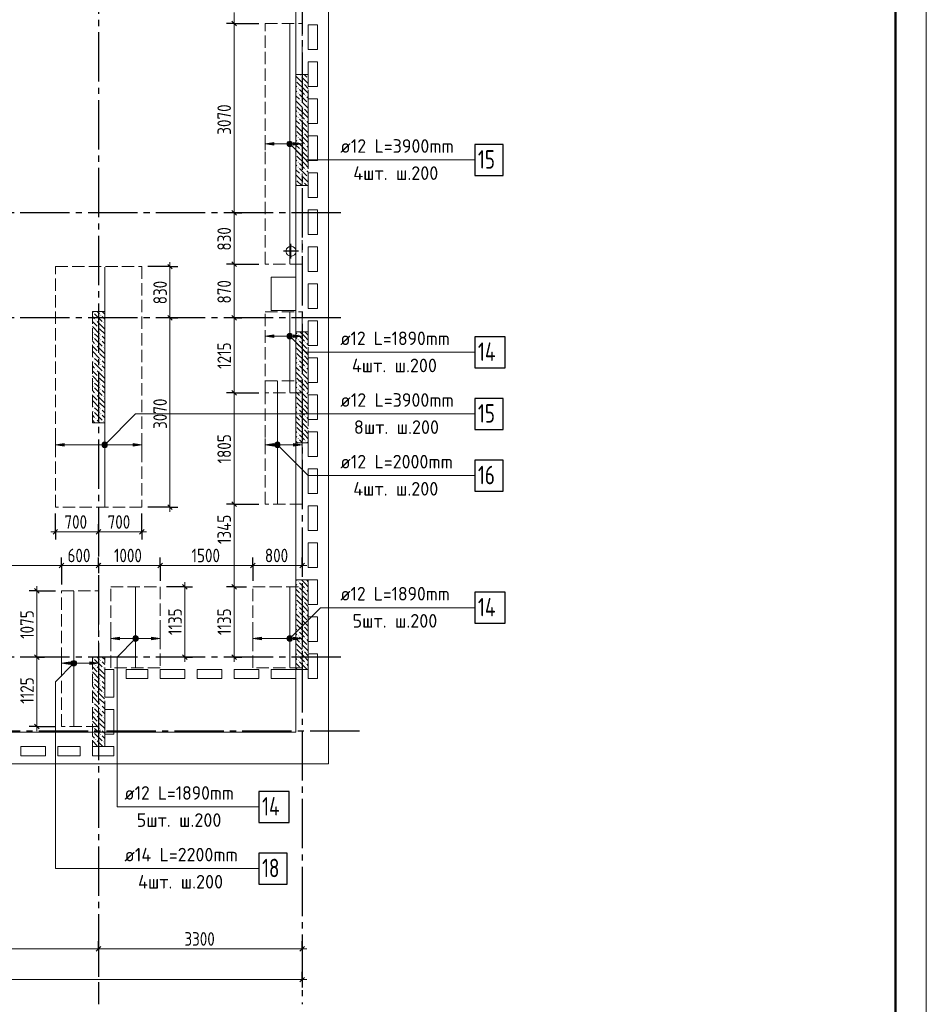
# Model space of a CAD drawing. Header units: millimetres. Extents: x 0 to 61017, y 0 to 42000.
# Tile 20 of 21: x 44702 to 59400, y 15970 to 31934. Entities that reach past the tile are written whole.
import ezdxf

# ---------------------------------------------------------------- set-up
doc = ezdxf.new("R2010")
doc.units = ezdxf.units.MM
doc.linetypes.add('______2', pattern=[270, 200, -70])
doc.linetypes.add('______5', pattern=[1100, 800, -100, 100, -100])
for name, color, linetype, lineweight in [('Standard', 7, 'Continuous', 25), ('ДОП Верх по У', 7, 'Continuous', 25), ('ЖБ Перекрытие верхний уровень', 7, 'Continuous', 35), ('ЖБ Пилон', 7, 'Continuous', 35), ('Оси', 40, '______5', 18), ('Позиционная метка номер позиции', 7, 'Continuous', 13), ('Примечания', 7, 'Continuous', 25)]:
    doc.layers.add(name, color=color, linetype=linetype, lineweight=lineweight)
doc.styles.add('GOST 2.304-81', font='txt')
doc.styles.add('ISOCPEUR', font='txt')

msp = doc.modelspace()

# ---------------------------------------------------------------- hatches: boundary and pattern name
at = {"layer": 'ДОП Верх по У', "linetype": 'Continuous', "lineweight": 13, "transparency": 33554687}
for points in [[(48820, 29900), (48680, 29920), (48820, 29940)], [(48820, 26782), (48680, 26802), (48820, 26822)], [(45420, 25021), (45280, 25041), (45420, 25061)], [(48820, 25021), (48680, 25041), (48820, 25061)], [(46320, 21880), (46180, 21900), (46320, 21920)], [(48620, 21880), (48480, 21900), (48620, 21920)], [(45520, 21480), (45380, 21500), (45520, 21520)]]:
    msp.add_hatch(color=7, dxfattribs=at).paths.add_polyline_path(points, flags=16)
for points in [[(49048, 29901), (49048, 29939), (49042, 29920)], [(49048, 29939), (49061, 29888), (49061, 29952)], [(49048, 29939), (49048, 29901), (49061, 29888)], [(49061, 29952), (49080, 29882), (49080, 29958)], [(49061, 29952), (49061, 29888), (49080, 29882)], [(49080, 29958), (49080, 29882), (49099, 29888)], [(49080, 29958), (49099, 29888), (49099, 29952)], [(49099, 29952), (49099, 29888), (49112, 29901)], [(49099, 29952), (49112, 29901), (49112, 29939)], [(49112, 29939), (49112, 29901), (49117, 29920)], [(49140, 29900), (49280, 29920), (49140, 29940)], [(49048, 26784), (49048, 26821), (49042, 26802)], [(49048, 26821), (49061, 26770), (49061, 26835)], [(49048, 26821), (49048, 26784), (49061, 26770)], [(49061, 26835), (49080, 26765), (49080, 26840)], [(49061, 26835), (49061, 26770), (49080, 26765)], [(49080, 26840), (49080, 26765), (49099, 26770)], [(49080, 26840), (49099, 26770), (49099, 26835)], [(49099, 26835), (49099, 26770), (49112, 26784)], [(49099, 26835), (49112, 26784), (49112, 26821)], [(49112, 26821), (49112, 26784), (49117, 26802)], [(49140, 26782), (49280, 26802), (49140, 26822)], [(46048, 25060), (46061, 25009), (46061, 25073)], [(46061, 25073), (46080, 25004), (46080, 25078)], [(46061, 25073), (46061, 25009), (46080, 25004)], [(46080, 25078), (46080, 25004), (46099, 25009)], [(46080, 25078), (46099, 25009), (46099, 25073)], [(46099, 25073), (46099, 25009), (46112, 25022)], [(46099, 25073), (46112, 25022), (46112, 25060)], [(48848, 25060), (48861, 25009), (48861, 25073)], [(48861, 25073), (48880, 25004), (48880, 25078)], [(48861, 25073), (48861, 25009), (48880, 25004)], [(48880, 25078), (48880, 25004), (48899, 25009)], [(48880, 25078), (48899, 25009), (48899, 25073)], [(48899, 25073), (48899, 25009), (48912, 25022)], [(48899, 25073), (48912, 25022), (48912, 25060)], [(46048, 25022), (46048, 25060), (46042, 25041)], [(46048, 25060), (46048, 25022), (46061, 25009)], [(46112, 25060), (46112, 25022), (46117, 25041)], [(46540, 25021), (46680, 25041), (46540, 25061)], [(48848, 25022), (48848, 25060), (48842, 25041)], [(48848, 25060), (48848, 25022), (48861, 25009)], [(48912, 25060), (48912, 25022), (48917, 25041)], [(49140, 25021), (49280, 25041), (49140, 25061)], [(46548, 21881), (46548, 21919), (46542, 21900)], [(46548, 21919), (46561, 21868), (46561, 21932)], [(46548, 21919), (46548, 21881), (46561, 21868)], [(46561, 21932), (46580, 21862), (46580, 21938)], [(46561, 21932), (46561, 21868), (46580, 21862)], [(46580, 21938), (46580, 21862), (46599, 21868)], [(46580, 21938), (46599, 21868), (46599, 21932)], [(46599, 21932), (46599, 21868), (46612, 21881)], [(46599, 21932), (46612, 21881), (46612, 21919)], [(46612, 21919), (46612, 21881), (46617, 21900)], [(46840, 21880), (46980, 21900), (46840, 21920)], [(49048, 21881), (49048, 21919), (49042, 21900)], [(49048, 21919), (49061, 21868), (49061, 21932)], [(49048, 21919), (49048, 21881), (49061, 21868)], [(49061, 21932), (49080, 21862), (49080, 21938)], [(49061, 21932), (49061, 21868), (49080, 21862)], [(49080, 21938), (49080, 21862), (49099, 21868)], [(49080, 21938), (49099, 21868), (49099, 21932)], [(49099, 21932), (49099, 21868), (49112, 21881)], [(49099, 21932), (49112, 21881), (49112, 21919)], [(49112, 21919), (49112, 21881), (49117, 21900)], [(49140, 21880), (49280, 21900), (49140, 21920)], [(45548, 21481), (45548, 21519), (45542, 21500)], [(45548, 21519), (45561, 21468), (45561, 21532)], [(45548, 21519), (45548, 21481), (45561, 21468)], [(45561, 21532), (45580, 21462), (45580, 21538)], [(45561, 21532), (45561, 21468), (45580, 21462)], [(45580, 21538), (45580, 21462), (45599, 21468)], [(45580, 21538), (45599, 21468), (45599, 21532)], [(45599, 21532), (45599, 21468), (45612, 21481)], [(45599, 21532), (45612, 21481), (45612, 21519)], [(45612, 21519), (45612, 21481), (45617, 21500)], [(45840, 21480), (45980, 21500), (45840, 21520)]]:
    msp.add_hatch(color=7, dxfattribs=at).paths.add_polyline_path(points)
at = {"layer": 'ЖБ Пилон', "linetype": 'Continuous', "lineweight": 18, "transparency": 33554687}
for points in [[(49250, 31023), (49257, 31030), (49263, 31023), (49257, 31017)], [(49370, 30983), (49377, 30990), (49380, 30987), (49380, 30980), (49377, 30977)], [(49180, 30947), (49183, 30943), (49180, 30940)], [(49210, 30823), (49217, 30830), (49223, 30823), (49217, 30817)], [(49290, 30903), (49297, 30910), (49303, 30903), (49297, 30897)], [(49210, 30743), (49217, 30750), (49223, 30743), (49217, 30737)], [(49330, 30703), (49337, 30710), (49343, 30703), (49337, 30697)], [(49180, 30547), (49183, 30543), (49180, 30540)], [(49250, 30623), (49257, 30630), (49263, 30623), (49257, 30617)], [(49290, 30503), (49297, 30510), (49303, 30503), (49297, 30497)], [(49370, 30583), (49377, 30590), (49380, 30587), (49380, 30580), (49377, 30577)], [(49210, 30423), (49217, 30430), (49223, 30423), (49217, 30417)], [(49210, 30343), (49217, 30350), (49223, 30343), (49217, 30337)], [(49250, 30223), (49257, 30230), (49263, 30223), (49257, 30217)], [(49330, 30303), (49337, 30310), (49343, 30303), (49337, 30297)], [(49370, 30183), (49377, 30190), (49380, 30187), (49380, 30180), (49377, 30177)], [(49180, 30147), (49183, 30143), (49180, 30140)], [(49210, 30023), (49217, 30030), (49223, 30023), (49217, 30017)], [(49290, 30103), (49297, 30110), (49303, 30103), (49297, 30097)], [(49210, 29943), (49217, 29950), (49223, 29943), (49217, 29937)], [(49330, 29903), (49337, 29910), (49343, 29903), (49337, 29897)], [(49180, 29747), (49183, 29743), (49180, 29740)], [(49250, 29823), (49257, 29830), (49263, 29823), (49257, 29817)], [(49290, 29703), (49297, 29710), (49303, 29703), (49297, 29697)], [(49370, 29783), (49377, 29790), (49380, 29787), (49380, 29780), (49377, 29777)], [(49210, 29623), (49217, 29630), (49223, 29623), (49217, 29617)], [(49210, 29543), (49217, 29550), (49223, 29543), (49217, 29537)], [(49250, 29423), (49257, 29430), (49263, 29423), (49257, 29417)], [(49330, 29503), (49337, 29510), (49343, 29503), (49337, 29497)], [(49370, 29383), (49377, 29390), (49380, 29387), (49380, 29380), (49377, 29377)], [(49180, 29347), (49183, 29343), (49180, 29340)], [(49290, 29303), (49297, 29310), (49303, 29303), (49297, 29297)], [(45890, 27183), (45897, 27190), (45903, 27183), (45897, 27177)], [(46010, 27143), (46017, 27150), (46023, 27143), (46017, 27137)], [(45930, 27063), (45937, 27070), (45943, 27063), (45937, 27057)], [(46050, 27023), (46057, 27030), (46063, 27023), (46057, 27017)], [(45890, 26863), (45897, 26870), (45903, 26863), (45897, 26857)], [(45970, 26943), (45977, 26950), (45983, 26943), (45977, 26937)], [(46010, 26823), (46017, 26830), (46023, 26823), (46017, 26817)], [(49210, 26823), (49217, 26830), (49223, 26823), (49217, 26817)], [(45890, 26783), (45897, 26790), (45903, 26783), (45897, 26777)], [(45930, 26663), (45937, 26670), (45943, 26663), (45937, 26657)], [(46010, 26743), (46017, 26750), (46023, 26743), (46017, 26737)], [(49210, 26743), (49217, 26750), (49223, 26743), (49217, 26737)], [(49330, 26703), (49337, 26710), (49343, 26703), (49337, 26697)], [(45970, 26543), (45977, 26550), (45983, 26543), (45977, 26537)], [(46050, 26623), (46057, 26630), (46063, 26623), (46057, 26617)], [(49180, 26547), (49183, 26543), (49180, 26540)], [(49250, 26623), (49257, 26630), (49263, 26623), (49257, 26617)], [(49290, 26503), (49297, 26510), (49303, 26503), (49297, 26497)], [(49370, 26583), (49377, 26590), (49380, 26587), (49380, 26580), (49377, 26577)], [(45890, 26463), (45897, 26470), (45903, 26463), (45897, 26457)], [(45890, 26383), (45897, 26390), (45903, 26383), (45897, 26377)], [(46010, 26423), (46017, 26430), (46023, 26423), (46017, 26417)], [(46010, 26343), (46017, 26350), (46023, 26343), (46017, 26337)], [(49210, 26423), (49217, 26430), (49223, 26423), (49217, 26417)], [(49210, 26343), (49217, 26350), (49223, 26343), (49217, 26337)], [(45930, 26263), (45937, 26270), (45943, 26263), (45937, 26257)], [(46050, 26223), (46057, 26230), (46063, 26223), (46057, 26217)], [(49250, 26223), (49257, 26230), (49263, 26223), (49257, 26217)], [(49330, 26303), (49337, 26310), (49343, 26303), (49337, 26297)], [(49370, 26183), (49377, 26190), (49380, 26187), (49380, 26180), (49377, 26177)], [(45890, 26063), (45897, 26070), (45903, 26063), (45897, 26057)], [(45970, 26143), (45977, 26150), (45983, 26143), (45977, 26137)], [(46010, 26023), (46017, 26030), (46023, 26023), (46017, 26017)], [(49180, 26147), (49183, 26143), (49180, 26140)], [(49210, 26023), (49217, 26030), (49223, 26023), (49217, 26017)], [(49290, 26103), (49297, 26110), (49303, 26103), (49297, 26097)], [(45890, 25983), (45897, 25990), (45903, 25983), (45897, 25977)], [(45930, 25863), (45937, 25870), (45943, 25863), (45937, 25857)], [(46010, 25943), (46017, 25950), (46023, 25943), (46017, 25937)], [(49210, 25943), (49217, 25950), (49223, 25943), (49217, 25937)], [(49330, 25903), (49337, 25910), (49343, 25903), (49337, 25897)], [(45970, 25743), (45977, 25750), (45983, 25743), (45977, 25737)], [(46050, 25823), (46057, 25830), (46063, 25823), (46057, 25817)], [(49180, 25747), (49183, 25743), (49180, 25740)], [(49250, 25823), (49257, 25830), (49263, 25823), (49257, 25817)], [(49290, 25703), (49297, 25710), (49303, 25703), (49297, 25697)], [(49370, 25783), (49377, 25790), (49380, 25787), (49380, 25780), (49377, 25777)], [(45890, 25663), (45897, 25670), (45903, 25663), (45897, 25657)], [(45890, 25583), (45897, 25590), (45903, 25583), (45897, 25577)], [(46010, 25623), (46017, 25630), (46023, 25623), (46017, 25617)], [(46010, 25543), (46017, 25550), (46023, 25543), (46017, 25537)], [(49210, 25623), (49217, 25630), (49223, 25623), (49217, 25617)], [(49210, 25543), (49217, 25550), (49223, 25543), (49217, 25537)], [(45930, 25463), (45937, 25470), (45943, 25463), (45937, 25457)], [(46050, 25423), (46057, 25430), (46063, 25423), (46057, 25417)], [(49250, 25423), (49257, 25430), (49263, 25423), (49257, 25417)], [(49330, 25503), (49337, 25510), (49343, 25503), (49337, 25497)], [(49370, 25383), (49377, 25390), (49380, 25387), (49380, 25380), (49377, 25377)], [(49180, 25347), (49183, 25343), (49180, 25340)], [(49210, 25223), (49217, 25230), (49223, 25223), (49217, 25217)], [(49290, 25303), (49297, 25310), (49303, 25303), (49297, 25297)], [(49210, 25143), (49217, 25150), (49223, 25143), (49217, 25137)], [(49330, 25103), (49337, 25110), (49343, 25103), (49337, 25097)], [(49210, 22823), (49217, 22830), (49223, 22823), (49217, 22817)], [(49210, 22743), (49217, 22750), (49223, 22743), (49217, 22737)], [(49330, 22703), (49337, 22710), (49343, 22703), (49337, 22697)], [(49180, 22547), (49183, 22543), (49180, 22540)], [(49250, 22623), (49257, 22630), (49263, 22623), (49257, 22617)], [(49290, 22503), (49297, 22510), (49303, 22503), (49297, 22497)], [(49370, 22583), (49377, 22590), (49380, 22587), (49380, 22580), (49377, 22577)], [(49210, 22423), (49217, 22430), (49223, 22423), (49217, 22417)], [(49210, 22343), (49217, 22350), (49223, 22343), (49217, 22337)], [(49250, 22223), (49257, 22230), (49263, 22223), (49257, 22217)], [(49330, 22303), (49337, 22310), (49343, 22303), (49337, 22297)], [(49370, 22183), (49377, 22190), (49380, 22187), (49380, 22180), (49377, 22177)], [(49180, 22147), (49183, 22143), (49180, 22140)], [(49290, 22103), (49297, 22110), (49303, 22103), (49297, 22097)], [(49210, 22023), (49217, 22030), (49223, 22023), (49217, 22017)], [(49210, 21943), (49217, 21950), (49223, 21943), (49217, 21937)], [(49330, 21903), (49337, 21910), (49343, 21903), (49337, 21897)], [(49180, 21747), (49183, 21743), (49180, 21740)], [(49250, 21823), (49257, 21830), (49263, 21823), (49257, 21817)], [(49370, 21783), (49377, 21790), (49380, 21787), (49380, 21780), (49377, 21777)], [(45890, 21583), (45897, 21590), (45903, 21583), (45897, 21577)], [(49210, 21623), (49217, 21630), (49223, 21623), (49217, 21617)], [(49290, 21703), (49297, 21710), (49303, 21703), (49297, 21697)], [(45930, 21463), (45937, 21470), (45943, 21463), (45937, 21457)], [(46010, 21543), (46017, 21550), (46023, 21543), (46017, 21537)], [(46050, 21423), (46057, 21430), (46063, 21423), (46057, 21417)], [(49210, 21543), (49217, 21550), (49223, 21543), (49217, 21537)], [(49250, 21423), (49257, 21430), (49263, 21423), (49257, 21417)], [(49330, 21503), (49337, 21510), (49343, 21503), (49337, 21497)], [(45890, 21263), (45897, 21270), (45903, 21263), (45897, 21257)], [(45970, 21343), (45977, 21350), (45983, 21343), (45977, 21337)], [(45890, 21183), (45897, 21190), (45903, 21183), (45897, 21177)], [(46010, 21223), (46017, 21230), (46023, 21223), (46017, 21217)], [(46010, 21143), (46017, 21150), (46023, 21143), (46017, 21137)], [(45930, 21063), (45937, 21070), (45943, 21063), (45937, 21057)], [(45970, 20943), (45977, 20950), (45983, 20943), (45977, 20937)], [(46050, 21023), (46057, 21030), (46063, 21023), (46057, 21017)], [(45890, 20863), (45897, 20870), (45903, 20863), (45897, 20857)], [(45890, 20783), (45897, 20790), (45903, 20783), (45897, 20777)], [(46010, 20823), (46017, 20830), (46023, 20823), (46017, 20817)], [(45930, 20663), (45937, 20670), (45943, 20663), (45937, 20657)], [(46010, 20743), (46017, 20750), (46023, 20743), (46017, 20737)], [(46050, 20623), (46057, 20630), (46063, 20623), (46057, 20617)], [(45890, 20463), (45897, 20470), (45903, 20463), (45897, 20457)], [(45970, 20543), (45977, 20550), (45983, 20543), (45977, 20537)], [(45890, 20383), (45897, 20390), (45903, 20383), (45897, 20377)], [(46010, 20423), (46017, 20430), (46023, 20423), (46017, 20417)], [(46010, 20343), (46017, 20350), (46023, 20343), (46017, 20337)], [(45930, 20263), (45937, 20270), (45943, 20263), (45937, 20257)], [(46050, 20223), (46057, 20230), (46063, 20223), (46057, 20217)]]:
    msp.add_hatch(color=7, dxfattribs=at).paths.add_polyline_path(points, flags=16)
at = {"layer": 'Позиционная метка номер позиции', "linetype": 'Continuous', "lineweight": 13, "transparency": 33554687}
for points in [[(49037, 29931), (49069, 29963), (49048, 29952)], [(49069, 29963), (49037, 29931), (49037, 29909)], [(49069, 29963), (49037, 29909), (49091, 29963)], [(49091, 29963), (49037, 29909), (49048, 29888)], [(49091, 29963), (49048, 29888), (49112, 29952)], [(49112, 29952), (49048, 29888), (49069, 29877)], [(49112, 29952), (49069, 29877), (49123, 29931)], [(49123, 29931), (49069, 29877), (49091, 29877)], [(49123, 29931), (49091, 29877), (49123, 29909)], [(49123, 29909), (49091, 29877), (49112, 29888)], [(49037, 26814), (49069, 26846), (49048, 26834)], [(49069, 26846), (49037, 26814), (49037, 26791)], [(49069, 26846), (49037, 26791), (49091, 26846)], [(49091, 26846), (49037, 26791), (49048, 26770)], [(49091, 26846), (49048, 26770), (49112, 26834)], [(49112, 26834), (49048, 26770), (49069, 26759)], [(49112, 26834), (49069, 26759), (49123, 26814)], [(49123, 26814), (49069, 26759), (49091, 26759)], [(49123, 26814), (49091, 26759), (49123, 26791)], [(49123, 26791), (49091, 26759), (49112, 26770)], [(46037, 25052), (46112, 25009), (46048, 25073)], [(46048, 25073), (46123, 25030), (46069, 25084)], [(46048, 25073), (46112, 25009), (46123, 25030)], [(46069, 25084), (46123, 25030), (46123, 25052)], [(46069, 25084), (46123, 25052), (46091, 25084)], [(46091, 25084), (46123, 25052), (46112, 25073)], [(48837, 25052), (48869, 25084), (48848, 25073)], [(48869, 25084), (48837, 25052), (48837, 25030)], [(48869, 25084), (48837, 25030), (48891, 25084)], [(48891, 25084), (48837, 25030), (48848, 25009)], [(48891, 25084), (48848, 25009), (48912, 25073)], [(48912, 25073), (48848, 25009), (48869, 24998)], [(48912, 25073), (48869, 24998), (48923, 25052)], [(46037, 25030), (46091, 24998), (46037, 25052)], [(46037, 25052), (46091, 24998), (46112, 25009)], [(46069, 24998), (46037, 25030), (46048, 25009)], [(46037, 25030), (46069, 24998), (46091, 24998)], [(48923, 25052), (48869, 24998), (48891, 24998)], [(48923, 25052), (48891, 24998), (48923, 25030)], [(48923, 25030), (48891, 24998), (48912, 25009)], [(46612, 21868), (46548, 21932), (46537, 21911)], [(46612, 21868), (46537, 21911), (46591, 21857)], [(46591, 21857), (46537, 21911), (46537, 21889)], [(46591, 21857), (46537, 21889), (46569, 21857)], [(46569, 21857), (46537, 21889), (46548, 21868)], [(46623, 21889), (46569, 21943), (46548, 21932)], [(46623, 21889), (46548, 21932), (46612, 21868)], [(46623, 21911), (46591, 21943), (46569, 21943)], [(46623, 21911), (46569, 21943), (46623, 21889)], [(46591, 21943), (46623, 21911), (46612, 21932)], [(49037, 21911), (49112, 21868), (49048, 21932)], [(49037, 21889), (49091, 21857), (49037, 21911)], [(49037, 21911), (49091, 21857), (49112, 21868)], [(49069, 21857), (49037, 21889), (49048, 21868)], [(49037, 21889), (49069, 21857), (49091, 21857)], [(49048, 21932), (49123, 21889), (49069, 21943)], [(49048, 21932), (49112, 21868), (49123, 21889)], [(49069, 21943), (49123, 21889), (49123, 21911)], [(49069, 21943), (49123, 21911), (49091, 21943)], [(49091, 21943), (49123, 21911), (49112, 21932)], [(45612, 21468), (45548, 21532), (45537, 21511)], [(45612, 21468), (45537, 21511), (45591, 21457)], [(45591, 21457), (45537, 21511), (45537, 21489)], [(45591, 21457), (45537, 21489), (45569, 21457)], [(45569, 21457), (45537, 21489), (45548, 21468)], [(45623, 21489), (45569, 21543), (45548, 21532)], [(45623, 21489), (45548, 21532), (45612, 21468)], [(45623, 21511), (45591, 21543), (45569, 21543)], [(45623, 21511), (45569, 21543), (45623, 21489)], [(45591, 21543), (45623, 21511), (45612, 21532)]]:
    msp.add_hatch(color=7, dxfattribs=at).paths.add_polyline_path(points)

# ---------------------------------------------------------------- linework, layer by layer
at = {"layer": 'Standard', "color": 7, "linetype": 'Continuous', "lineweight": 13, "transparency": 33554687}
for p, q in [((48177, 32050), (48177, 31870)), ((48177, 31870), (48177, 28800)), ((48177, 28800), (48177, 27970)), ((47138, 27930), (47138, 28005)), ((48177, 27970), (48177, 27100)), ((47138, 27100), (47138, 24030)), ((48177, 27100), (48177, 25883)), ((48177, 25883), (48177, 24080)), ((47138, 24030), (47138, 23955)), ((48177, 24080), (48177, 22737)), ((45280, 23630), (45205, 23630)), ((45280, 23630), (45980, 23630)), ((45980, 23630), (46680, 23630)), ((46680, 23630), (46755, 23630)), ((42680, 23087), (45380, 23087)), ((45380, 23087), (45980, 23087)), ((45980, 23087), (46980, 23087)), ((46980, 23087), (48480, 23087)), ((48480, 23087), (49280, 23087)), ((49280, 23087), (49355, 23087)), ((44980, 22675), (44980, 22750)), ((47380, 22737), (47380, 22812)), ((48177, 22737), (48177, 21600)), ((44980, 21600), (44980, 20475)), ((47380, 21600), (47380, 21525)), ((48177, 21600), (48177, 21525)), ((44980, 20475), (44980, 20400)), ((42680, 16870), (45980, 16870)), ((45980, 16870), (49280, 16870)), ((49280, 16870), (49355, 16870)), ((49280, 16370), (7200, 16370)), ((49280, 16370), (49355, 16370))]:
    msp.add_line(p, q, dxfattribs=at)
at = {"layer": 'Standard', "color": 251, "linetype": 'Continuous', "lineweight": -3, "true_color": 0x656565, "transparency": 33554687}
for p, q in [((48177, 31870), (48052, 31870)), ((48177, 31870), (48302, 31870)), ((48177, 31870), (48580, 31870)), ((48177, 28800), (48052, 28800)), ((48177, 28800), (48302, 28800)), ((48177, 28800), (48177, 28800)), ((48177, 27970), (48052, 27970)), ((48177, 27970), (48302, 27970)), ((48177, 27970), (48580, 27970)), ((47138, 27930), (46780, 27930)), ((47138, 27930), (47013, 27930)), ((47138, 27930), (47263, 27930)), ((47138, 27100), (47013, 27100)), ((47138, 27100), (47263, 27100)), ((47138, 27100), (47138, 27100)), ((48177, 27100), (48052, 27100)), ((48177, 27100), (48302, 27100)), ((48177, 27100), (48177, 27100)), ((48177, 25883), (48052, 25883)), ((48177, 25883), (48302, 25883)), ((48177, 25883), (48580, 25883)), ((47138, 24030), (46780, 24030)), ((47138, 24030), (47013, 24030)), ((47138, 24030), (47263, 24030)), ((48177, 24080), (48052, 24080)), ((48177, 24080), (48302, 24080)), ((48177, 24080), (48580, 24080)), ((45280, 23630), (45280, 23930)), ((46680, 23630), (46680, 23930)), ((45280, 23630), (45280, 23755)), ((45280, 23630), (45280, 23505)), ((45980, 23630), (45980, 23755)), ((45980, 23630), (45980, 23505)), ((45980, 23630), (45980, 23630)), ((46680, 23630), (46680, 23755)), ((46680, 23630), (46680, 23505)), ((45380, 23087), (45380, 23212)), ((45980, 23087), (45980, 23212)), ((46980, 23087), (46980, 23212)), ((48480, 23087), (48480, 23212)), ((49280, 23087), (49280, 23212)), ((45380, 23087), (45380, 22962)), ((45380, 23087), (45380, 22775)), ((45980, 23087), (45980, 22962)), ((45980, 23087), (45980, 23070)), ((46980, 23087), (46980, 22962)), ((46980, 23087), (46980, 22837)), ((48480, 23087), (48480, 22962)), ((48480, 23087), (48480, 22837)), ((49280, 23087), (49280, 22962)), ((49280, 23087), (49280, 23087)), ((44980, 22675), (44855, 22675)), ((44980, 22675), (45105, 22675)), ((44980, 22675), (45280, 22675)), ((47380, 22737), (47080, 22737)), ((47380, 22737), (47255, 22737)), ((47380, 22737), (47505, 22737)), ((48177, 22737), (48052, 22737)), ((48177, 22737), (48302, 22737)), ((48177, 22737), (48380, 22737)), ((44980, 21600), (44855, 21600)), ((44980, 21600), (44971, 21600)), ((44980, 21600), (45105, 21600)), ((47380, 21600), (47080, 21600)), ((47380, 21600), (47255, 21600)), ((47380, 21600), (47505, 21600)), ((48177, 21600), (48052, 21600)), ((48177, 21600), (48302, 21600)), ((48177, 21600), (48177, 21600)), ((44980, 20475), (44855, 20475)), ((44980, 20475), (45105, 20475)), ((44980, 20475), (45280, 20475)), ((45980, 16870), (45980, 16995)), ((49280, 16870), (49280, 16995)), ((45980, 16870), (45980, 16745)), ((45980, 16870), (45980, 16418)), ((49280, 16870), (49280, 16745)), ((49280, 16870), (49280, 16418)), ((49280, 16370), (49280, 16495)), ((49280, 16370), (49280, 16245)), ((49280, 16370), (49280, 16320))]:
    msp.add_line(p, q, dxfattribs=at)
at = {"layer": 'Standard', "color": 7, "linetype": 'Continuous', "lineweight": 25, "transparency": 33554687}
for p, q in [((48139, 31908), (48214, 31833)), ((48139, 28838), (48214, 28762)), ((47101, 27967), (47176, 27892)), ((48139, 28008), (48214, 27933)), ((47101, 27138), (47176, 27063)), ((48139, 27138), (48214, 27063)), ((48139, 25920), (48214, 25845)), ((48139, 24117), (48214, 24042)), ((47101, 24067), (47176, 23992)), ((45242, 23592), (45317, 23667)), ((45942, 23592), (46017, 23667)), ((46642, 23592), (46717, 23667)), ((45342, 23049), (45417, 23124)), ((45942, 23049), (46017, 23124)), ((46942, 23049), (47017, 23124)), ((48442, 23049), (48517, 23124)), ((49242, 23049), (49317, 23124)), ((44942, 22712), (45017, 22638)), ((47342, 22774), (47417, 22699)), ((48139, 22774), (48214, 22699)), ((44942, 21638), (45017, 21562)), ((47342, 21638), (47417, 21562)), ((48139, 21638), (48214, 21562)), ((44942, 20512), (45017, 20438)), ((45942, 16833), (46017, 16907)), ((49242, 16833), (49317, 16907)), ((49317, 16407), (49242, 16333))]:
    msp.add_line(p, q, dxfattribs=at)
at = {"layer": 'Standard', "color": 8, "linetype": '______5', "lineweight": -3, "transparency": 33554687}
for p, q in [((49100, 28060), (49100, 28300)), ((49220, 28180), (48980, 28180))]:
    msp.add_line(p, q, dxfattribs=at)
at = {"layer": 'Standard', "color": 7, "linetype": 'Continuous', "lineweight": 13, "transparency": 33554687}
msp.add_lwpolyline([(0, 0), (59400, 0), (59400, 42000), (0, 42000), (0, 0)], close=True, dxfattribs=at)
at = {"layer": 'Standard', "color": 7, "linetype": 'Continuous', "lineweight": 50, "transparency": 33554687}
msp.add_lwpolyline([(2000, 41500), (58900, 41500), (58900, 500), (2000, 500), (2000, 41500)], close=True, dxfattribs=at)
at = {"layer": 'Standard', "color": 254, "linetype": 'Continuous', "lineweight": 13, "true_color": 0xc4c4ff, "transparency": 33554687}
msp.add_lwpolyline([(7300, 20382), (49180, 20382), (49180, 34569), (7300, 34569), (7300, 20382)], dxfattribs=at)
at = {"layer": 'Standard', "color": 7, "linetype": 'Continuous', "lineweight": 13, "transparency": 33554687}
for points in [[(47138, 27930), (47138, 27256), (47138, 27256), (47138, 27100)], [(44980, 22675), (44980, 21840), (44980, 21840), (44980, 21600)], [(47380, 22737), (47380, 21913), (47380, 21913), (47380, 21600)]]:
    msp.add_lwpolyline(points, dxfattribs=at)
at = {"layer": 'ДОП Верх по У', "color": 7, "linetype": 'Continuous', "lineweight": 18, "transparency": 33554687}
for p, q in [((49080, 31864), (49080, 27976)), ((46080, 27924), (46080, 24036)), ((49080, 25889), (49080, 27189)), ((48880, 26074), (48880, 24086)), ((46580, 22731), (46580, 21431)), ((49080, 22731), (49080, 21431)), ((45580, 22668), (45580, 20482))]:
    msp.add_line(p, q, dxfattribs=at)
at = {"layer": 'ДОП Верх по У', "color": 251, "linetype": 'Continuous', "lineweight": 13, "true_color": 0x494949, "transparency": 33554687}
for p, q in [((48680, 29920), (48680, 30020)), ((49280, 29920), (49280, 30020)), ((48680, 29920), (48820, 29940)), ((48820, 29900), (48680, 29920)), ((48680, 29920), (48680, 29820)), ((48680, 29920), (48680, 29920)), ((48820, 29940), (48820, 29900)), ((48820, 29920), (49050, 29920)), ((49080, 29958), (49080, 29958)), ((49080, 29882), (49080, 29882)), ((49110, 29920), (49140, 29920)), ((49280, 29920), (49140, 29940)), ((49140, 29940), (49140, 29900)), ((49140, 29900), (49280, 29920)), ((49280, 29920), (49280, 29820)), ((49280, 29920), (49280, 29920)), ((48680, 26802), (48680, 26902)), ((48680, 26802), (48820, 26822)), ((48820, 26822), (48820, 26782)), ((49080, 26840), (49080, 26840)), ((49280, 26802), (49140, 26822)), ((49140, 26822), (49140, 26782)), ((49280, 26802), (49280, 26902)), ((48820, 26782), (48680, 26802)), ((48680, 26802), (48680, 26702)), ((48680, 26802), (48680, 26802)), ((48820, 26802), (49050, 26802)), ((49080, 26765), (49080, 26765)), ((49110, 26802), (49140, 26802)), ((49140, 26782), (49280, 26802)), ((49280, 26802), (49280, 26702)), ((49280, 26802), (49280, 26802)), ((45280, 25041), (45280, 25141)), ((46080, 25078), (46080, 25078)), ((46680, 25041), (46680, 25141)), ((48680, 25041), (48680, 25141)), ((48880, 25078), (48880, 25078)), ((49280, 25041), (49280, 25141)), ((45280, 25041), (45420, 25061)), ((45420, 25021), (45280, 25041)), ((45280, 25041), (45280, 24941)), ((45280, 25041), (45280, 25041)), ((45420, 25061), (45420, 25021)), ((45420, 25041), (46050, 25041)), ((46080, 25004), (46080, 25004)), ((46110, 25041), (46540, 25041)), ((46680, 25041), (46540, 25061)), ((46540, 25061), (46540, 25021)), ((46540, 25021), (46680, 25041)), ((46680, 25041), (46680, 24941)), ((46680, 25041), (46680, 25041)), ((48680, 25041), (48820, 25061)), ((48820, 25021), (48680, 25041)), ((48680, 25041), (48680, 24941)), ((48680, 25041), (48680, 25041)), ((48820, 25061), (48820, 25021)), ((48820, 25041), (48850, 25041)), ((48880, 25004), (48880, 25004)), ((48910, 25041), (49140, 25041)), ((49280, 25041), (49140, 25061)), ((49140, 25061), (49140, 25021)), ((49140, 25021), (49280, 25041)), ((49280, 25041), (49280, 24941)), ((49280, 25041), (49280, 25041)), ((46180, 21900), (46180, 22000)), ((46180, 21900), (46320, 21920)), ((46320, 21880), (46180, 21900)), ((46180, 21900), (46180, 21800)), ((46180, 21900), (46180, 21900)), ((46320, 21920), (46320, 21880)), ((46320, 21900), (46550, 21900)), ((46580, 21938), (46580, 21938)), ((46610, 21900), (46840, 21900)), ((46980, 21900), (46840, 21920)), ((46840, 21920), (46840, 21880)), ((46840, 21880), (46980, 21900)), ((46980, 21900), (46980, 22000)), ((46980, 21900), (46980, 21800)), ((46980, 21900), (46980, 21900)), ((48480, 21900), (48480, 22000)), ((48480, 21900), (48620, 21920)), ((48620, 21880), (48480, 21900)), ((48480, 21900), (48480, 21800)), ((48480, 21900), (48480, 21900)), ((48620, 21920), (48620, 21880)), ((48620, 21900), (49050, 21900)), ((49080, 21938), (49080, 21938)), ((49110, 21900), (49140, 21900)), ((49280, 21900), (49140, 21920)), ((49140, 21920), (49140, 21880)), ((49140, 21880), (49280, 21900)), ((49280, 21900), (49280, 22000)), ((49280, 21900), (49280, 21800)), ((49280, 21900), (49280, 21900)), ((46580, 21862), (46580, 21862)), ((49080, 21862), (49080, 21862)), ((45380, 21500), (45380, 21600)), ((45980, 21500), (45980, 21600)), ((45380, 21500), (45520, 21520)), ((45520, 21480), (45380, 21500)), ((45380, 21500), (45380, 21400)), ((45380, 21500), (45380, 21500)), ((45520, 21520), (45520, 21480)), ((45520, 21500), (45550, 21500)), ((45580, 21538), (45580, 21538)), ((45580, 21462), (45580, 21462)), ((45610, 21500), (45840, 21500)), ((45980, 21500), (45840, 21520)), ((45840, 21520), (45840, 21480)), ((45840, 21480), (45980, 21500)), ((45980, 21500), (45980, 21400)), ((45980, 21500), (45980, 21500))]:
    msp.add_line(p, q, dxfattribs=at)
at = {"layer": 'ДОП Верх по У', "color": 7, "linetype": 'Continuous', "lineweight": 13, "transparency": 33554687}
for p, q in [((49880, 29659), (51966, 29659)), ((49880, 26541), (51922, 26541)), ((49880, 25541), (51966, 25541)), ((49880, 24541), (51966, 24541)), ((49880, 22400), (51922, 22400)), ((46380, 19170), (48422, 19170)), ((46380, 18170), (48488, 18170))]:
    msp.add_line(p, q, dxfattribs=at)
at = {"layer": 'ДОП Верх по У', "color": 7, "linetype": 'Continuous', "lineweight": 25, "transparency": 33554687}
for points in [[(52080, 29409), (52540, 29409), (52540, 29909), (52080, 29909), (52080, 29409)], [(52080, 26291), (52570, 26291), (52570, 26791), (52080, 26791), (52080, 26291)], [(52080, 25291), (52540, 25291), (52540, 25791), (52080, 25791), (52080, 25291)], [(52080, 24291), (52540, 24291), (52540, 24791), (52080, 24791), (52080, 24291)], [(52080, 22150), (52570, 22150), (52570, 22650), (52080, 22650), (52080, 22150)], [(48580, 18920), (49070, 18920), (49070, 19420), (48580, 19420), (48580, 18920)], [(48580, 17920), (49040, 17920), (49040, 18420), (48580, 18420), (48580, 17920)]]:
    msp.add_lwpolyline(points, dxfattribs=at)
at = {"layer": 'ДОП Верх по У', "color": 251, "linetype": 'Continuous', "lineweight": 13, "true_color": 0x494949, "transparency": 33554687}
for centre in [(49080, 29920), (49080, 26802), (46080, 25041), (48880, 25041), (46580, 21900), (49080, 21900), (45580, 21500)]:
    msp.add_circle(centre, 37.5, dxfattribs=at)
at = {"layer": 'ЖБ Перекрытие верхний уровень', "color": 7, "linetype": 'Continuous', "lineweight": 18, "transparency": 33554687}
for p, q in [((49710, 19870), (49710, 34830)), ((49380, 31450), (49380, 31850)), ((49380, 31850), (49530, 31850)), ((49530, 31850), (49530, 31450)), ((49530, 31450), (49380, 31450)), ((49380, 30850), (49380, 31250)), ((49380, 31250), (49530, 31250)), ((49530, 31250), (49530, 30850)), ((49530, 30850), (49380, 30850)), ((49380, 30250), (49380, 30650)), ((49380, 30650), (49530, 30650)), ((49530, 30650), (49530, 30250)), ((49530, 30250), (49380, 30250)), ((49380, 29650), (49380, 30050)), ((49380, 30050), (49530, 30050)), ((49530, 30050), (49530, 29650)), ((49530, 29650), (49380, 29650)), ((49380, 29050), (49380, 29450)), ((49380, 29450), (49530, 29450)), ((49530, 29450), (49530, 29050)), ((49530, 29050), (49380, 29050)), ((49380, 28450), (49380, 28850)), ((49380, 28850), (49530, 28850)), ((49530, 28850), (49530, 28450)), ((49530, 28450), (49380, 28450)), ((49087, 28260), (49063, 28252)), ((49113, 28260), (49087, 28260)), ((49137, 28252), (49113, 28260)), ((49028, 28217), (49020, 28193)), ((49020, 28193), (49020, 28167)), ((49020, 28167), (49028, 28143)), ((49043, 28237), (49028, 28217)), ((49028, 28143), (49043, 28123)), ((49063, 28252), (49043, 28237)), ((49043, 28123), (49063, 28108)), ((49063, 28108), (49087, 28100)), ((49087, 28100), (49113, 28100)), ((49113, 28100), (49137, 28108)), ((49157, 28237), (49137, 28252)), ((49137, 28108), (49157, 28123)), ((49172, 28217), (49157, 28237)), ((49157, 28123), (49172, 28143)), ((49180, 28193), (49172, 28217)), ((49172, 28143), (49180, 28167)), ((49180, 28167), (49180, 28193)), ((49380, 27850), (49380, 28250)), ((49380, 28250), (49530, 28250)), ((49530, 28250), (49530, 27850)), ((49530, 27850), (49380, 27850)), ((49180, 27760), (48780, 27760)), ((48780, 27760), (48780, 27220)), ((49180, 27220), (49180, 27760)), ((49380, 27250), (49380, 27650)), ((49380, 27650), (49530, 27650)), ((49530, 27650), (49530, 27250)), ((48780, 27220), (49180, 27220)), ((49530, 27250), (49380, 27250)), ((49380, 26650), (49380, 27050)), ((49380, 27050), (49530, 27050)), ((49530, 27050), (49530, 26650)), ((49530, 26650), (49380, 26650)), ((49380, 26050), (49380, 26450)), ((49380, 26450), (49530, 26450)), ((49530, 26450), (49530, 26050)), ((49530, 26050), (49380, 26050)), ((49380, 25450), (49380, 25850)), ((49380, 25850), (49530, 25850)), ((49530, 25850), (49530, 25450)), ((49530, 25450), (49380, 25450)), ((49380, 24850), (49380, 25250)), ((49380, 25250), (49530, 25250)), ((49530, 25250), (49530, 24850)), ((49530, 24850), (49380, 24850)), ((49380, 24250), (49380, 24650)), ((49380, 24650), (49530, 24650)), ((49530, 24650), (49530, 24250)), ((49530, 24250), (49380, 24250)), ((49380, 23650), (49380, 24050)), ((49380, 24050), (49530, 24050)), ((49530, 24050), (49530, 23650)), ((49530, 23650), (49380, 23650)), ((49380, 23050), (49380, 23450)), ((49380, 23450), (49530, 23450)), ((49530, 23450), (49530, 23050)), ((49530, 23050), (49380, 23050)), ((49380, 22450), (49380, 22850)), ((49380, 22850), (49530, 22850)), ((49530, 22850), (49530, 22450)), ((49530, 22450), (49380, 22450)), ((49380, 21850), (49380, 22250)), ((49380, 22250), (49530, 22250)), ((49530, 22250), (49530, 21850)), ((49530, 21850), (49380, 21850)), ((49380, 21250), (49380, 21650)), ((49380, 21650), (49530, 21650)), ((49530, 21650), (49530, 21250)), ((46080, 20950), (46080, 21400)), ((46080, 21400), (46230, 21400)), ((46230, 21400), (46230, 20950)), ((46430, 21250), (46430, 21400)), ((46430, 21400), (46780, 21400)), ((46780, 21400), (46780, 21250)), ((46980, 21250), (46980, 21400)), ((46980, 21400), (47380, 21400)), ((47380, 21400), (47380, 21250)), ((47580, 21250), (47580, 21400)), ((47580, 21400), (47980, 21400)), ((47980, 21400), (47980, 21250)), ((48180, 21250), (48180, 21400)), ((48180, 21400), (48580, 21400)), ((48580, 21400), (48580, 21250)), ((48780, 21250), (48780, 21400)), ((48780, 21400), (49180, 21400)), ((49180, 21400), (49180, 21250)), ((46780, 21250), (46430, 21250)), ((47380, 21250), (46980, 21250)), ((47980, 21250), (47580, 21250)), ((48580, 21250), (48180, 21250)), ((49180, 21250), (48780, 21250)), ((49530, 21250), (49380, 21250)), ((46230, 20950), (46080, 20950)), ((46080, 20350), (46080, 20750)), ((46080, 20750), (46230, 20750)), ((46230, 20750), (46230, 20350)), ((46230, 20350), (46080, 20350)), ((44720, 20000), (44720, 20150)), ((44720, 20150), (45120, 20150)), ((45120, 20150), (45120, 20000)), ((45320, 20000), (45320, 20150)), ((45320, 20150), (45680, 20150)), ((45680, 20150), (45680, 20000)), ((45880, 20000), (45880, 20150)), ((45880, 20150), (46230, 20150)), ((46230, 20150), (46230, 20000)), ((45120, 20000), (44720, 20000)), ((45680, 20000), (45320, 20000)), ((46230, 20000), (45880, 20000)), ((28240, 19870), (49710, 19870))]:
    msp.add_line(p, q, dxfattribs=at)
at = {"layer": 'ЖБ Пилон', "color": 253, "linetype": '______2', "lineweight": 13, "true_color": 0xa0a0a0, "transparency": 33554687}
for p, q in [((49180, 31045), (49180, 29245)), ((49380, 31045), (49180, 31045)), ((49380, 29245), (49380, 31045)), ((49180, 29245), (49380, 29245)), ((45880, 27200), (45880, 25400)), ((46080, 27200), (45880, 27200)), ((46080, 25400), (46080, 27200)), ((49180, 26875), (49180, 25075)), ((49380, 26875), (49180, 26875)), ((49380, 25075), (49380, 26875)), ((45880, 25400), (46080, 25400)), ((49180, 25075), (49380, 25075)), ((49180, 22850), (49180, 21400)), ((49380, 22850), (49180, 22850)), ((49380, 21400), (49380, 22850)), ((45880, 21600), (45880, 20150)), ((46080, 21600), (45880, 21600)), ((46080, 20150), (46080, 21600)), ((49180, 21400), (49380, 21400)), ((45880, 20150), (46080, 20150))]:
    msp.add_line(p, q, dxfattribs=at)
at = {"layer": 'ЖБ Пилон', "color": 9, "linetype": 'Continuous', "lineweight": 18, "true_color": 0xc7c7c7, "transparency": 33554687}
for p, q in [((49180, 31020), (49277, 30923)), ((49235, 31045), (49237, 31043)), ((49380, 30900), (49277, 31003)), ((49315, 31045), (49357, 31003)), ((49180, 30860), (49197, 30843)), ((49317, 30803), (49197, 30923)), ((49317, 30883), (49380, 30820)), ((49197, 30763), (49180, 30780)), ((49180, 30700), (49237, 30643)), ((49237, 30803), (49317, 30723)), ((49237, 30723), (49357, 30603)), ((49317, 30803), (49380, 30740)), ((49380, 30660), (49357, 30683)), ((49180, 30620), (49277, 30523)), ((49317, 30403), (49197, 30523)), ((49380, 30500), (49277, 30603)), ((49180, 30460), (49197, 30443)), ((49197, 30363), (49180, 30380)), ((49237, 30403), (49317, 30323)), ((49317, 30483), (49380, 30420)), ((49317, 30403), (49380, 30340)), ((49180, 30300), (49237, 30243)), ((49180, 30220), (49277, 30123)), ((49237, 30323), (49357, 30203)), ((49380, 30100), (49277, 30203)), ((49380, 30260), (49357, 30283)), ((49180, 30060), (49197, 30043)), ((49317, 30003), (49197, 30123)), ((49317, 30083), (49380, 30020)), ((49197, 29963), (49180, 29980)), ((49180, 29900), (49237, 29843)), ((49237, 30003), (49317, 29923)), ((49237, 29923), (49357, 29803)), ((49317, 30003), (49380, 29940)), ((49380, 29860), (49357, 29883)), ((49180, 29820), (49277, 29723)), ((49317, 29603), (49197, 29723)), ((49380, 29700), (49277, 29803)), ((49180, 29660), (49197, 29643)), ((49197, 29563), (49180, 29580)), ((49237, 29603), (49317, 29523)), ((49317, 29683), (49380, 29620)), ((49317, 29603), (49380, 29540)), ((49180, 29500), (49237, 29443)), ((49180, 29420), (49277, 29323)), ((49237, 29523), (49357, 29403)), ((49380, 29300), (49277, 29403)), ((49380, 29460), (49357, 29483)), ((49180, 29260), (49195, 29245)), ((49275, 29245), (49197, 29323)), ((49317, 29283), (49355, 29245)), ((45917, 27163), (46037, 27043)), ((45997, 27163), (45960, 27200)), ((46040, 27200), (46080, 27160)), ((45880, 27120), (45917, 27083)), ((45880, 27040), (45957, 26963)), ((45957, 27043), (46077, 26923)), ((46037, 27123), (46080, 27080)), ((46080, 27000), (46077, 27003)), ((45880, 26960), (45997, 26843)), ((45957, 26803), (45917, 26843)), ((46080, 26840), (45997, 26923)), ((49180, 26860), (49197, 26843)), ((49317, 26803), (49245, 26875)), ((49325, 26875), (49380, 26820)), ((45880, 26720), (45917, 26683)), ((45917, 26763), (46037, 26643)), ((45997, 26763), (45957, 26803)), ((46037, 26803), (46080, 26760)), ((46037, 26723), (46080, 26680)), ((49197, 26763), (49180, 26780)), ((49180, 26700), (49237, 26643)), ((49237, 26803), (49317, 26723)), ((49237, 26723), (49357, 26603)), ((49317, 26803), (49380, 26740)), ((49380, 26660), (49357, 26683)), ((45880, 26640), (45957, 26563)), ((45880, 26560), (45997, 26443)), ((45957, 26643), (46077, 26523)), ((46080, 26440), (45997, 26523)), ((46080, 26600), (46077, 26603)), ((49180, 26620), (49277, 26523)), ((49317, 26403), (49197, 26523)), ((49380, 26500), (49277, 26603)), ((45957, 26403), (45917, 26443)), ((45917, 26363), (46037, 26243)), ((45997, 26363), (45957, 26403)), ((46037, 26403), (46080, 26360)), ((49180, 26460), (49197, 26443)), ((49197, 26363), (49180, 26380)), ((49237, 26403), (49317, 26323)), ((49317, 26483), (49380, 26420)), ((49317, 26403), (49380, 26340)), ((45880, 26320), (45917, 26283)), ((45880, 26240), (45957, 26163)), ((45957, 26243), (46077, 26123)), ((46037, 26323), (46080, 26280)), ((46080, 26200), (46077, 26203)), ((49180, 26300), (49237, 26243)), ((49180, 26220), (49277, 26123)), ((49237, 26323), (49357, 26203)), ((49380, 26100), (49277, 26203)), ((49380, 26260), (49357, 26283)), ((45880, 26160), (45997, 26043)), ((45957, 26003), (45917, 26043)), ((46080, 26040), (45997, 26123)), ((49180, 26060), (49197, 26043)), ((49317, 26003), (49197, 26123)), ((49317, 26083), (49380, 26020)), ((45880, 25920), (45917, 25883)), ((45917, 25963), (46037, 25843)), ((45997, 25963), (45957, 26003)), ((46037, 26003), (46080, 25960)), ((46037, 25923), (46080, 25880)), ((49197, 25963), (49180, 25980)), ((49180, 25900), (49237, 25843)), ((49237, 26003), (49317, 25923)), ((49237, 25923), (49357, 25803)), ((49317, 26003), (49380, 25940)), ((49380, 25860), (49357, 25883)), ((45880, 25840), (45957, 25763)), ((45880, 25760), (45997, 25643)), ((45957, 25843), (46077, 25723)), ((46080, 25640), (45997, 25723)), ((46080, 25800), (46077, 25803)), ((49180, 25820), (49277, 25723)), ((49317, 25603), (49197, 25723)), ((49380, 25700), (49277, 25803)), ((45957, 25603), (45917, 25643)), ((45917, 25563), (46037, 25443)), ((45997, 25563), (45957, 25603)), ((46037, 25603), (46080, 25560)), ((49180, 25660), (49197, 25643)), ((49197, 25563), (49180, 25580)), ((49237, 25603), (49317, 25523)), ((49317, 25683), (49380, 25620)), ((49317, 25603), (49380, 25540)), ((45880, 25520), (45917, 25483)), ((45880, 25440), (45920, 25400)), ((45957, 25443), (46000, 25400)), ((46037, 25523), (46080, 25480)), ((46080, 25400), (46077, 25403)), ((49180, 25500), (49237, 25443)), ((49180, 25420), (49277, 25323)), ((49237, 25523), (49357, 25403)), ((49380, 25300), (49277, 25403)), ((49380, 25460), (49357, 25483)), ((49180, 25260), (49197, 25243)), ((49317, 25203), (49197, 25323)), ((49317, 25283), (49380, 25220)), ((49197, 25163), (49180, 25180)), ((49180, 25100), (49205, 25075)), ((49237, 25203), (49317, 25123)), ((49237, 25123), (49285, 25075)), ((49317, 25203), (49380, 25140)), ((49365, 25075), (49357, 25083)), ((49190, 22850), (49197, 22843)), ((49317, 22803), (49270, 22850)), ((49350, 22850), (49380, 22820)), ((49197, 22763), (49180, 22780)), ((49180, 22700), (49237, 22643)), ((49237, 22803), (49317, 22723)), ((49237, 22723), (49357, 22603)), ((49317, 22803), (49380, 22740)), ((49380, 22660), (49357, 22683)), ((49180, 22620), (49277, 22523)), ((49317, 22403), (49197, 22523)), ((49380, 22500), (49277, 22603)), ((49180, 22460), (49197, 22443)), ((49197, 22363), (49180, 22380)), ((49237, 22403), (49317, 22323)), ((49317, 22483), (49380, 22420)), ((49317, 22403), (49380, 22340)), ((49180, 22300), (49237, 22243)), ((49180, 22220), (49277, 22123)), ((49237, 22323), (49357, 22203)), ((49380, 22100), (49277, 22203)), ((49380, 22260), (49357, 22283)), ((49180, 22060), (49197, 22043)), ((49317, 22003), (49197, 22123)), ((49317, 22083), (49380, 22020)), ((49197, 21963), (49180, 21980)), ((49180, 21900), (49237, 21843)), ((49237, 22003), (49317, 21923)), ((49237, 21923), (49357, 21803)), ((49317, 22003), (49380, 21940)), ((49380, 21860), (49357, 21883)), ((49180, 21820), (49277, 21723)), ((49317, 21603), (49197, 21723)), ((49380, 21700), (49277, 21803)), ((45917, 21563), (46037, 21443)), ((45997, 21563), (45960, 21600)), ((46040, 21600), (46080, 21560)), ((49180, 21660), (49197, 21643)), ((49197, 21563), (49180, 21580)), ((49237, 21603), (49317, 21523)), ((49317, 21683), (49380, 21620)), ((49317, 21603), (49380, 21540)), ((45880, 21520), (45917, 21483)), ((45880, 21440), (45957, 21363)), ((45957, 21443), (46077, 21323)), ((46037, 21523), (46080, 21480)), ((46080, 21400), (46077, 21403)), ((49180, 21500), (49237, 21443)), ((49180, 21420), (49200, 21400)), ((49237, 21523), (49357, 21403)), ((49280, 21400), (49277, 21403)), ((49380, 21460), (49357, 21483)), ((45880, 21360), (45997, 21243)), ((45957, 21203), (45917, 21243)), ((46080, 21240), (45997, 21323)), ((45880, 21120), (45917, 21083)), ((45917, 21163), (46037, 21043)), ((45997, 21163), (45957, 21203)), ((46037, 21203), (46080, 21160)), ((46037, 21123), (46080, 21080)), ((45880, 21040), (45957, 20963)), ((45880, 20960), (45997, 20843)), ((45957, 21043), (46077, 20923)), ((46080, 20840), (45997, 20923)), ((46080, 21000), (46077, 21003)), ((45957, 20803), (45917, 20843)), ((45917, 20763), (46037, 20643)), ((45997, 20763), (45957, 20803)), ((46037, 20803), (46080, 20760)), ((45880, 20720), (45917, 20683)), ((45880, 20640), (45957, 20563)), ((45957, 20643), (46077, 20523)), ((46037, 20723), (46080, 20680)), ((46080, 20600), (46077, 20603)), ((45880, 20560), (45997, 20443)), ((45957, 20403), (45917, 20443)), ((46080, 20440), (45997, 20523)), ((45880, 20320), (45917, 20283)), ((45917, 20363), (46037, 20243)), ((45997, 20363), (45957, 20403)), ((46037, 20403), (46080, 20360)), ((46037, 20323), (46080, 20280)), ((45880, 20240), (45957, 20163)), ((45880, 20160), (45890, 20150)), ((45957, 20243), (46050, 20150)), ((46080, 20200), (46077, 20203))]:
    msp.add_line(p, q, dxfattribs=at)
at = {"layer": 'Оси', "color": 8, "linetype": '______5', "lineweight": -3, "transparency": 33554687}
for p, q in [((49280, 35800), (49280, 15970)), ((45980, 35030), (45980, 15970)), ((49910, 28800), (4600, 28800)), ((49910, 27100), (4600, 27100)), ((49910, 21600), (4600, 21600)), ((50210, 20400), (4600, 20400))]:
    msp.add_line(p, q, dxfattribs=at)
at = {"layer": 'Позиционная метка номер позиции', "color": 7, "linetype": 'Continuous', "lineweight": 13, "transparency": 33554687}
for p, q in [((49048, 29952), (49048, 29952)), ((49048, 29888), (49048, 29888)), ((49112, 29952), (49112, 29952)), ((49112, 29888), (49112, 29888)), ((49048, 26834), (49048, 26834)), ((49112, 26834), (49112, 26834)), ((49048, 26770), (49048, 26770)), ((49112, 26770), (49112, 26770)), ((46048, 25073), (46048, 25073)), ((46112, 25073), (46112, 25073)), ((48848, 25073), (48848, 25073)), ((48912, 25073), (48912, 25073)), ((46048, 25009), (46048, 25009)), ((46112, 25009), (46112, 25009)), ((48848, 25009), (48848, 25009)), ((48912, 25009), (48912, 25009)), ((46548, 21932), (46548, 21932)), ((46612, 21932), (46612, 21932)), ((49048, 21932), (49048, 21932)), ((49112, 21932), (49112, 21932)), ((46548, 21868), (46548, 21868)), ((46612, 21868), (46612, 21868)), ((49048, 21868), (49048, 21868)), ((49112, 21868), (49112, 21868)), ((45548, 21532), (45548, 21532)), ((45548, 21468), (45548, 21468)), ((45612, 21532), (45612, 21532)), ((45612, 21468), (45612, 21468))]:
    msp.add_line(p, q, dxfattribs=at)
for points in [[(49080, 29920), (49341, 29659), (52080, 29659)], [(49080, 26802), (49341, 26541), (52080, 26541)], [(46080, 25041), (46580, 25541), (52080, 25541)], [(48880, 25041), (49380, 24541), (52080, 24541)], [(49080, 21900), (49580, 22400), (52080, 22400)], [(46580, 21900), (46280, 21600), (46280, 19170), (48580, 19170)], [(45580, 21500), (45280, 21200), (45280, 18170), (48580, 18170)]]:
    msp.add_lwpolyline(points, dxfattribs=at)
for centre in [(49080, 29920), (49080, 26802), (46080, 25041), (48880, 25041), (46580, 21900), (49080, 21900), (45580, 21500)]:
    msp.add_circle(centre, 45, dxfattribs=at)
at = {"layer": 'Примечания', "color": 7, "linetype": '______2', "lineweight": 18, "transparency": 33554687}
for p, q in [((48680, 31870), (49280, 31870)), ((48680, 27970), (48680, 31870)), ((49280, 31870), (49280, 27970)), ((49280, 27970), (48680, 27970)), ((45280, 27930), (46680, 27930)), ((45280, 24030), (45280, 27930)), ((46680, 27930), (46680, 24030)), ((48680, 27195), (49280, 27195)), ((48680, 25883), (48680, 27195)), ((49280, 27195), (49280, 25883)), ((48680, 26080), (49280, 26080)), ((48680, 24080), (48680, 26080)), ((49280, 26080), (49280, 24080)), ((49280, 25883), (48680, 25883)), ((46680, 24030), (45280, 24030)), ((49280, 24080), (48680, 24080)), ((45380, 22675), (45980, 22675)), ((45380, 20475), (45380, 22675)), ((45980, 22675), (45980, 20475)), ((46180, 22737), (46980, 22737)), ((46180, 21425), (46180, 22737)), ((46980, 22737), (46980, 21425)), ((48480, 22737), (49280, 22737)), ((48480, 21425), (48480, 22737)), ((49280, 22737), (49280, 21425)), ((46980, 21425), (46180, 21425)), ((49280, 21425), (48480, 21425)), ((45980, 20475), (45380, 20475))]:
    msp.add_line(p, q, dxfattribs=at)

# ---------------------------------------------------------------- texts
at = {"layer": 'Standard', "color": 7, "linetype": 'Continuous', "lineweight": 25, "transparency": 33554687, "char_height": 220, "attachment_point": 7, "rotation": 90, "style": 'GOST 2.304-81'}
for s, insert, width in [('3070', (48127, 30069), 657.05), ('830', (48127, 28190), 516.4), ('830', (47088, 27320), 516.4), ('870', (48127, 27332), 531.97), ('1215', (48127, 26273), 563.27), ('3070', (47088, 25299), 657.05), ('1805', (48127, 24739), 610.16), ('1345', (48127, 23432), 594.59), ('1075', (44930, 21895), 610.17), ('1135', (47330, 21957), 547.71), ('1135', (48127, 21957), 547.71), ('1125', (44930, 20844), 563.28)]:
    msp.add_mtext(s, dxfattribs=dict(at, insert=insert, width=width))
at = {"layer": 'Standard', "color": 7, "linetype": 'Continuous', "lineweight": 25, "transparency": 33554687, "char_height": 220, "attachment_point": 7, "style": 'GOST 2.304-81'}
for s, insert, width in [('700', (45427, 23680), 531.97), ('700', (46127, 23680), 531.97), ('600', (45477, 23137), 531.97), ('1000', (46230, 23137), 625.73), ('1500', (47488, 23137), 610.16), ('800', (48677, 23137), 531.97), ('3300', (44072, 16920), 641.48), ('3300', (47372, 16920), 641.48)]:
    msp.add_mtext(s, dxfattribs=dict(at, insert=insert, width=width))
at = {"layer": 'ДОП Верх по У', "color": 7, "linetype": 'Continuous', "lineweight": 13, "transparency": 33554687, "attachment_point": 7, "style": 'ISOCPEUR'}
for s, insert, char_height, width in [('\\W0.96;ø12 L=3900mm ', (49900, 29776), 220, 2150.52), ('\\W0.75;15', (52130, 29519), 300, 472.29), ('\\W0.97;4шт. ш.200 ', (50109, 29336), 220, 1734.41), ('\\W0.94;ø12 L=1890mm ', (49900, 26658), 220, 2104.38), ('\\W0.76;14', (52130, 26401), 300, 504.57), ('\\W0.97;4шт. ш.200 ', (50087, 26218), 220, 1734.41), ('\\W0.96;ø12 L=3900mm ', (49900, 25658), 220, 2150.52), ('\\W0.75;15', (52130, 25401), 300, 472.29), ('\\W0.97;8шт. ш.200 ', (50120, 25218), 220, 1712.32), ('\\W0.96;ø12 L=2000mm ', (49900, 24658), 220, 2150.52), ('\\W0.75;16', (52130, 24401), 300, 472.29), ('\\W0.97;4шт. ш.200 ', (50109, 24218), 220, 1734.41), ('\\W0.94;ø12 L=1890mm ', (49900, 22517), 220, 2104.38), ('\\W0.76;14', (52130, 22260), 300, 504.57), ('\\W0.97;5шт. ш.200 ', (50098, 22077), 220, 1712.32), ('\\W0.94;ø12 L=1890mm ', (46400, 19287), 220, 2104.38), ('\\W0.76;14', (48630, 19030), 300, 504.55), ('\\W0.97;5шт. ш.200 ', (46598, 18847), 220, 1712.32), ('\\W0.96;ø14 L=2200mm ', (46400, 18287), 220, 2172.6), ('\\W0.75;18', (48630, 18030), 300, 472.27), ('\\W0.97;4шт. ш.200 ', (46620, 17847), 220, 1734.41)]:
    msp.add_mtext(s, dxfattribs=dict(at, insert=insert, char_height=char_height, width=width))

doc.saveas('drawing.dxf')
